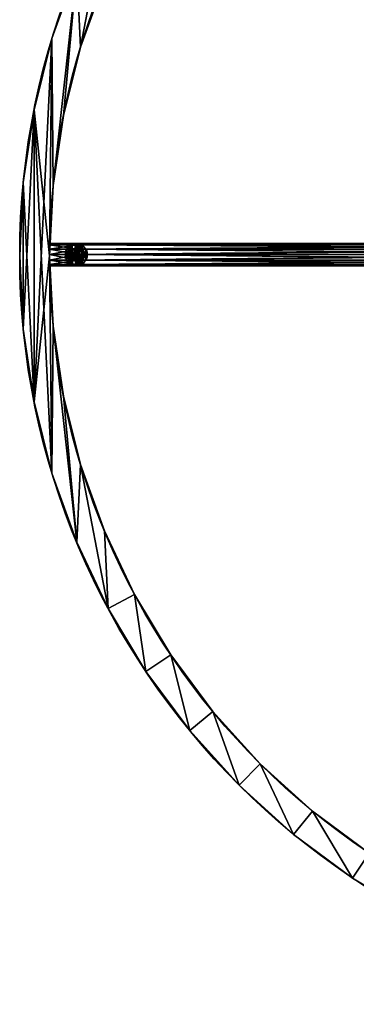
# Model space of a CAD drawing. Extents: x 3 to 943, y -1 to 199.
# Tile 1 of 256: x 3 to 48, y -1 to 131. Entities that reach past the tile are written whole.
import ezdxf

# ---------------------------------------------------------------- set-up
doc = ezdxf.new("R2010")
doc.units = 0
doc.layers.get('0').update_dxf_attribs({"color": 13, "linetype": 'CONTINUOUS'})

# ---------------------------------------------------------------- blocks, each defined once
blk = doc.blocks.new('GROUP_25')
for p, q in [((0.75, 2.8), (0.75, 2.8, 500)), ((1.5, 3), (1.5, 3, 500)), ((2.25, 2.8), (2.25, 2.8, 500)), ((0, 1.5), (0, 1.5, 500)), ((0.2, 2.25), (0.2, 2.25, 500)), ((2.8, 2.25), (2.8, 2.25, 500)), ((3, 1.5), (3, 1.5, 500)), ((0.2, 0.75), (0.2, 0.75, 500)), ((0.75, 0.2), (0.75, 0.2, 500)), ((1.5, 0), (1.5, 0, 500)), ((2.25, 0.2), (2.25, 0.2, 500)), ((2.8, 0.75), (2.8, 0.75, 500))]:
    blk.add_line(p, q)
at = {"extrusion": (0, 0, -1)}
for centre in [(-1.5, 1.5, -500), (-1.5, 1.5)]:
    blk.add_circle(centre, 1.5, dxfattribs=at)
mesh = blk.add_polyface()
corners = [(0.2, 2.25), (0.2, 0.75), (0, 1.5), (0.75, 2.8), (0.75, 0.2), (1.5, 3), (1.5, 0), (2.25, 2.8), (2.25, 0.2), (2.8, 2.25), (2.8, 0.75), (3, 1.5)]
mesh.append_faces([[corners[k] for k in face] for face in [(0, 1, 2), (10, 9, 11)]], dxfattribs={"vtx0": -1})
mesh.append_faces([[corners[k] for k in face] for face in [(1, 3, 4), (4, 5, 6), (6, 7, 8), (8, 9, 10)]], dxfattribs={"vtx0": -1, "vtx1": -1})
mesh.append_faces([[corners[k] for k in face] for face in [(1, 0, 3), (4, 3, 5), (6, 5, 7), (8, 7, 9)]], dxfattribs={"vtx0": -1, "vtx2": -1})
mesh = blk.add_polyface()
corners = [(0.2, 0.75, 500), (0.2, 2.25, 500), (0, 1.5, 500), (0.75, 0.2, 500), (0.75, 2.8, 500), (1.5, 0, 500), (1.5, 3, 500), (2.25, 0.2, 500), (2.25, 2.8, 500), (2.8, 0.75, 500), (2.8, 2.25, 500), (3, 1.5, 500)]
mesh.append_faces([[corners[k] for k in face] for face in [(0, 1, 2), (10, 9, 11)]], dxfattribs={"vtx0": -1})
mesh.append_faces([[corners[k] for k in face] for face in [(1, 3, 4), (4, 5, 6), (6, 7, 8), (8, 9, 10)]], dxfattribs={"vtx0": -1, "vtx1": -1})
mesh.append_faces([[corners[k] for k in face] for face in [(1, 0, 3), (4, 3, 5), (6, 5, 7), (8, 7, 9)]], dxfattribs={"vtx0": -1, "vtx2": -1})
mesh = blk.add_polyface()
corners = [(0.75, 2.8, 500), (0.2, 2.25), (0.2, 2.25, 500), (0.75, 2.8)]
mesh.append_faces([[corners[k] for k in face] for face in [(0, 1, 2), (1, 0, 3)]], dxfattribs={"vtx0": -1})
mesh = blk.add_polyface()
corners = [(0.75, 2.8, 500), (1.5, 3), (0.75, 2.8), (1.5, 3, 500)]
mesh.append_faces([[corners[k] for k in face] for face in [(0, 1, 2), (1, 0, 3)]], dxfattribs={"vtx0": -1})
mesh = blk.add_polyface()
corners = [(1.5, 3, 500), (2.25, 2.8), (1.5, 3), (2.25, 2.8, 500)]
mesh.append_faces([[corners[k] for k in face] for face in [(0, 1, 2), (1, 0, 3)]], dxfattribs={"vtx0": -1})
mesh = blk.add_polyface()
corners = [(2.25, 2.8), (2.8, 2.25, 500), (2.8, 2.25), (2.25, 2.8, 500)]
mesh.append_faces([[corners[k] for k in face] for face in [(0, 1, 2), (1, 0, 3)]], dxfattribs={"vtx0": -1})
mesh = blk.add_polyface()
corners = [(0.2, 2.25, 500), (0, 1.5), (0, 1.5, 500), (0.2, 2.25)]
mesh.append_faces([[corners[k] for k in face] for face in [(0, 1, 2), (1, 0, 3)]], dxfattribs={"vtx0": -1})
mesh = blk.add_polyface()
corners = [(0, 1.5, 500), (0.2, 0.75), (0.2, 0.75, 500), (0, 1.5)]
mesh.append_faces([[corners[k] for k in face] for face in [(0, 1, 2), (1, 0, 3)]], dxfattribs={"vtx0": -1})
mesh = blk.add_polyface()
corners = [(2.8, 2.25), (3, 1.5, 500), (3, 1.5), (2.8, 2.25, 500)]
mesh.append_faces([[corners[k] for k in face] for face in [(0, 1, 2), (1, 0, 3)]], dxfattribs={"vtx0": -1})
mesh = blk.add_polyface()
corners = [(3, 1.5), (2.8, 0.75, 500), (2.8, 0.75), (3, 1.5, 500)]
mesh.append_faces([[corners[k] for k in face] for face in [(0, 1, 2), (1, 0, 3)]], dxfattribs={"vtx0": -1})
mesh = blk.add_polyface()
corners = [(0.2, 0.75, 500), (0.75, 0.2), (0.75, 0.2, 500), (0.2, 0.75)]
mesh.append_faces([[corners[k] for k in face] for face in [(0, 1, 2), (1, 0, 3)]], dxfattribs={"vtx0": -1})
mesh = blk.add_polyface()
corners = [(1.5, 0, 500), (0.75, 0.2), (1.5, 0), (0.75, 0.2, 500)]
mesh.append_faces([[corners[k] for k in face] for face in [(0, 1, 2), (1, 0, 3)]], dxfattribs={"vtx0": -1})
mesh = blk.add_polyface()
corners = [(2.25, 0.2, 500), (1.5, 0), (2.25, 0.2), (1.5, 0, 500)]
mesh.append_faces([[corners[k] for k in face] for face in [(0, 1, 2), (1, 0, 3)]], dxfattribs={"vtx0": -1})
mesh = blk.add_polyface()
corners = [(2.8, 0.75), (2.25, 0.2, 500), (2.25, 0.2), (2.8, 0.75, 500)]
mesh.append_faces([[corners[k] for k in face] for face in [(0, 1, 2), (1, 0, 3)]], dxfattribs={"vtx0": -1})
blk = doc.blocks.new('COMPONENT_5')
at = {"xscale": 2.500000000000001, "yscale": 2.5, "zscale": 0.06800000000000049, "rotation": 360}
blk.add_blockref('GROUP_25', (10.33, -2.25, 47.84), dxfattribs=at)
at = {"extrusion": (-1, 3.15544e-31, -7.01934e-18), "xscale": 2.5, "yscale": 2.500000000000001, "zscale": 0.01833412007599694, "rotation": 90}
blk.add_blockref('GROUP_25', (2.25, 44.09, -14.33), dxfattribs=at)
at = {"extrusion": (-1, 0, -7.01934e-18), "xscale": 2.500000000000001, "yscale": 2.5, "zscale": 0.01833412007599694, "rotation": 90}
blk.add_blockref('GROUP_25', (2.25, 78.09, -14.33), dxfattribs=at)
at = {"extrusion": (-0.726464, 2.29232e-31, -0.687205), "xscale": 2.499999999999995, "yscale": 2.500000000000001, "zscale": 0.558594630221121, "rotation": 90}
blk.add_blockref('GROUP_25', (2.25, 46.4, -345.95), dxfattribs=at)
at = {"extrusion": (-0.978763, 3.08843e-31, 0.204995), "xscale": 2.5, "yscale": 2.500000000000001, "zscale": 0.4522442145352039, "rotation": 90}
blk.add_blockref('GROUP_25', (2.25, 46.01, -230.42), dxfattribs=at)
blk = doc.blocks.new('GROUP_23')
blk.add_blockref('COMPONENT_5', (1.43, 246.38, 114.83))
blk = doc.blocks.new('GROUP_1')
for p, q in [((4.31, 129.03), (4.31, 129.03, 4)), ((8.13, 127.87), (8.13, 127.87, 4)), ((1.92, 119.51), (1.92, 119.51, 4)), ((5.84, 118.73), (5.84, 118.73, 4)), ((0.48, 109.8), (0.48, 109.8, 4)), ((4.46, 109.41), (4.46, 109.41, 4)), ((0, 100), (0, 100, 4)), ((4, 100), (4, 100, 4)), ((0.48, 90.2), (0.48, 90.2, 4)), ((4.46, 90.59), (4.46, 90.59, 4)), ((1.92, 80.49), (1.92, 80.49, 4)), ((5.84, 81.27), (5.84, 81.27, 4)), ((8.13, 72.13), (8.13, 72.13, 4)), ((4.31, 70.97), (4.31, 70.97, 4)), ((11.31, 63.26), (11.31, 63.26, 4)), ((7.61, 61.73), (7.61, 61.73, 4)), ((15.34, 54.75), (15.34, 54.75, 4)), ((11.81, 52.86), (11.81, 52.86, 4)), ((20.18, 46.67), (20.18, 46.67, 4)), ((16.85, 44.44), (16.85, 44.44, 4)), ((25.79, 39.1), (25.79, 39.1, 4)), ((22.7, 36.56), (22.7, 36.56, 4)), ((32.12, 32.12), (32.12, 32.12, 4)), ((29.29, 29.29), (29.29, 29.29, 4)), ((39.1, 25.79), (39.1, 25.79, 4)), ((36.56, 22.7), (36.56, 22.7, 4)), ((44.44, 16.85), (44.44, 16.85, 4))]:
    blk.add_line(p, q)
for centre, radius in [((100, 100), 100), ((100, 100, 4), 100), ((100, 100), 96), ((100, 100, 4), 96)]:
    blk.add_circle(centre, radius)
mesh = blk.add_polyface()
corners = [(0.48, 109.8), (0.48, 90.2), (0, 100), (1.92, 119.51), (1.92, 80.49), (4.31, 129.03), (4, 100), (4.46, 109.41), (7.61, 138.27), (5.84, 118.73), (8.13, 127.87), (11.81, 147.14), (11.31, 136.74), (15.34, 145.25), (16.85, 155.56), (20.18, 153.33), (22.7, 163.44), (25.79, 160.9), (29.29, 170.71), (32.12, 167.88), (36.56, 177.3), (39.1, 174.21), (44.44, 183.15), (46.67, 179.82), (52.86, 188.19), (54.75, 184.66), (61.73, 192.39), (63.26, 188.69), (70.97, 195.69), (72.13, 191.87), (80.49, 198.08), (81.27, 194.16), (90.2, 199.52), (90.59, 195.54), (100, 200), (100, 196), (109.8, 199.52), (109.41, 195.54), (118.73, 194.16), (119.51, 198.08), (127.87, 191.87), (129.03, 195.69), (136.74, 188.69), (138.27, 192.39), (145.25, 184.66), (147.14, 188.19), (153.33, 179.82), (155.56, 183.15), (160.9, 174.21), (163.44, 177.3), (167.88, 167.88), (170.71, 170.71), (174.21, 160.9), (177.3, 163.44), (179.82, 153.33), (183.15, 155.56), (184.66, 145.25), (188.19, 147.14), (188.69, 136.74), (192.39, 138.27), (191.87, 127.87), (194.16, 118.73), (195.69, 129.03), (195.54, 109.41), (196, 100), (198.08, 119.51), (4.31, 70.97), (4.46, 90.59), (7.61, 61.73), (5.84, 81.27), (8.13, 72.13), (11.81, 52.86), (11.31, 63.26), (15.34, 54.75), (16.85, 44.44), (20.18, 46.67), (22.7, 36.56), (25.79, 39.1), (29.29, 29.29), (32.12, 32.12), (36.56, 22.7), (39.1, 25.79), (44.44, 16.85), (46.67, 20.18), (52.86, 11.81), (54.75, 15.34), (61.73, 7.61), (63.26, 11.31), (70.97, 4.31), (72.13, 8.13), (80.49, 1.92), (81.27, 5.84), (90.2, 0.48), (90.59, 4.46), (100, 0), (100, 4), (109.8, 0.48), (109.41, 4.46), (118.73, 5.84), (119.51, 1.92), (127.87, 8.13), (129.03, 4.31), (136.74, 11.31), (138.27, 7.61), (145.25, 15.34), (147.14, 11.81), (153.33, 20.18), (155.56, 16.85), (160.9, 25.79), (163.44, 22.7), (167.88, 32.12), (170.71, 29.29), (174.21, 39.1), (177.3, 36.56), (179.82, 46.67), (183.15, 44.44), (184.66, 54.75), (188.19, 52.86), (188.69, 63.26), (192.39, 61.73), (191.87, 72.13), (194.16, 81.27), (195.69, 70.97), (195.54, 90.59), (198.08, 80.49), (199.52, 109.8), (199.52, 90.2), (200, 100)]
mesh.append_faces([[corners[k] for k in face] for face in [(0, 1, 2), (126, 125, 127)]], dxfattribs={"vtx0": -1})
mesh.append_faces([[corners[k] for k in face] for face in [(1, 3, 4), (6, 5, 7), (7, 8, 9), (9, 8, 10), (10, 11, 12), (12, 11, 13), (13, 14, 15), (15, 16, 17), (17, 18, 19), (19, 20, 21), (21, 22, 23), (23, 24, 25), (25, 26, 27), (27, 28, 29), (29, 30, 31), (31, 32, 33), (33, 34, 35), (35, 36, 37), (37, 36, 38), (38, 39, 40), (40, 41, 42), (42, 43, 44), (44, 45, 46), (46, 47, 48), (48, 49, 50), (50, 51, 52), (52, 53, 54), (54, 55, 56), (56, 57, 58), (58, 59, 60), (60, 59, 61), (61, 62, 63), (63, 62, 64), (66, 67, 68), (68, 70, 71), (71, 73, 74), (74, 75, 76), (76, 77, 78), (78, 79, 80), (80, 81, 82), (82, 83, 84), (84, 85, 86), (86, 87, 88), (88, 89, 90), (90, 91, 92), (92, 93, 94), (94, 95, 96), (96, 98, 99), (99, 100, 101), (101, 102, 103), (103, 104, 105), (105, 106, 107), (107, 108, 109), (109, 110, 111), (111, 112, 113), (113, 114, 115), (115, 116, 117), (117, 118, 119), (119, 121, 122), (122, 64, 124), (124, 125, 126)]], dxfattribs={"vtx0": -1, "vtx1": -1})
mesh.append_faces([[corners[k] for k in face] for face in [(4, 5, 6), (124, 64, 65)]], dxfattribs={"vtx0": -1, "vtx1": -1, "vtx2": -1})
mesh.append_faces([[corners[k] for k in face] for face in [(1, 0, 3), (4, 3, 5), (7, 5, 8), (10, 8, 11), (13, 11, 14), (15, 14, 16), (17, 16, 18), (19, 18, 20), (21, 20, 22), (23, 22, 24), (25, 24, 26), (27, 26, 28), (29, 28, 30), (31, 30, 32), (33, 32, 34), (35, 34, 36), (38, 36, 39), (40, 39, 41), (42, 41, 43), (44, 43, 45), (46, 45, 47), (48, 47, 49), (50, 49, 51), (52, 51, 53), (54, 53, 55), (56, 55, 57), (58, 57, 59), (61, 59, 62), (64, 62, 65), (6, 66, 4), (66, 6, 67), (68, 67, 69), (68, 69, 70), (71, 70, 72), (71, 72, 73), (74, 73, 75), (76, 75, 77), (78, 77, 79), (80, 79, 81), (82, 81, 83), (84, 83, 85), (86, 85, 87), (88, 87, 89), (90, 89, 91), (92, 91, 93), (94, 93, 95), (96, 95, 97), (96, 97, 98), (99, 98, 100), (101, 100, 102), (103, 102, 104), (105, 104, 106), (107, 106, 108), (109, 108, 110), (111, 110, 112), (113, 112, 114), (115, 114, 116), (117, 116, 118), (119, 118, 120), (119, 120, 121), (122, 121, 123), (122, 123, 64), (124, 65, 125)]], dxfattribs={"vtx0": -1, "vtx2": -1})
mesh = blk.add_polyface()
corners = [(0.48, 90.2, 4), (0.48, 109.8, 4), (0, 100, 4), (1.92, 80.49, 4), (1.92, 119.51, 4), (4.31, 70.97, 4), (4, 100, 4), (4.46, 90.59, 4), (7.61, 61.73, 4), (5.84, 81.27, 4), (8.13, 72.13, 4), (11.81, 52.86, 4), (11.31, 63.26, 4), (15.34, 54.75, 4), (16.85, 44.44, 4), (20.18, 46.67, 4), (22.7, 36.56, 4), (25.79, 39.1, 4), (29.29, 29.29, 4), (32.12, 32.12, 4), (36.56, 22.7, 4), (39.1, 25.79, 4), (44.44, 16.85, 4), (46.67, 20.18, 4), (52.86, 11.81, 4), (54.75, 15.34, 4), (61.73, 7.61, 4), (63.26, 11.31, 4), (70.97, 4.31, 4), (72.13, 8.13, 4), (80.49, 1.92, 4), (81.27, 5.84, 4), (90.2, 0.48, 4), (90.59, 4.46, 4), (100, 0, 4), (100, 4, 4), (109.8, 0.48, 4), (109.41, 4.46, 4), (118.73, 5.84, 4), (119.51, 1.92, 4), (127.87, 8.13, 4), (129.03, 4.31, 4), (136.74, 11.31, 4), (138.27, 7.61, 4), (145.25, 15.34, 4), (147.14, 11.81, 4), (153.33, 20.18, 4), (155.56, 16.85, 4), (160.9, 25.79, 4), (163.44, 22.7, 4), (167.88, 32.12, 4), (170.71, 29.29, 4), (174.21, 39.1, 4), (177.3, 36.56, 4), (179.82, 46.67, 4), (183.15, 44.44, 4), (184.66, 54.75, 4), (188.19, 52.86, 4), (188.69, 63.26, 4), (192.39, 61.73, 4), (191.87, 72.13, 4), (194.16, 81.27, 4), (195.69, 70.97, 4), (195.54, 90.59, 4), (196, 100, 4), (198.08, 80.49, 4), (4.31, 129.03, 4), (4.46, 109.41, 4), (7.61, 138.27, 4), (5.84, 118.73, 4), (8.13, 127.87, 4), (11.81, 147.14, 4), (11.31, 136.74, 4), (15.34, 145.25, 4), (16.85, 155.56, 4), (20.18, 153.33, 4), (22.7, 163.44, 4), (25.79, 160.9, 4), (29.29, 170.71, 4), (32.12, 167.88, 4), (36.56, 177.3, 4), (39.1, 174.21, 4), (44.44, 183.15, 4), (46.67, 179.82, 4), (52.86, 188.19, 4), (54.75, 184.66, 4), (61.73, 192.39, 4), (63.26, 188.69, 4), (70.97, 195.69, 4), (72.13, 191.87, 4), (80.49, 198.08, 4), (81.27, 194.16, 4), (90.2, 199.52, 4), (90.59, 195.54, 4), (100, 200, 4), (100, 196, 4), (109.41, 195.54, 4), (109.8, 199.52, 4), (118.73, 194.16, 4), (119.51, 198.08, 4), (127.87, 191.87, 4), (129.03, 195.69, 4), (136.74, 188.69, 4), (138.27, 192.39, 4), (145.25, 184.66, 4), (147.14, 188.19, 4), (153.33, 179.82, 4), (155.56, 183.15, 4), (160.9, 174.21, 4), (163.44, 177.3, 4), (167.88, 167.88, 4), (170.71, 170.71, 4), (174.21, 160.9, 4), (177.3, 163.44, 4), (179.82, 153.33, 4), (183.15, 155.56, 4), (184.66, 145.25, 4), (188.19, 147.14, 4), (188.69, 136.74, 4), (192.39, 138.27, 4), (191.87, 127.87, 4), (194.16, 118.73, 4), (195.69, 129.03, 4), (195.54, 109.41, 4), (198.08, 119.51, 4), (199.52, 90.2, 4), (199.52, 109.8, 4), (200, 100, 4)]
mesh.append_faces([[corners[k] for k in face] for face in [(0, 1, 2), (126, 125, 127)]], dxfattribs={"vtx0": -1})
mesh.append_faces([[corners[k] for k in face] for face in [(1, 3, 4), (6, 5, 7), (7, 8, 9), (9, 8, 10), (10, 11, 12), (12, 11, 13), (13, 14, 15), (15, 16, 17), (17, 18, 19), (19, 20, 21), (21, 22, 23), (23, 24, 25), (25, 26, 27), (27, 28, 29), (29, 30, 31), (31, 32, 33), (33, 34, 35), (35, 36, 37), (37, 36, 38), (38, 39, 40), (40, 41, 42), (42, 43, 44), (44, 45, 46), (46, 47, 48), (48, 49, 50), (50, 51, 52), (52, 53, 54), (54, 55, 56), (56, 57, 58), (58, 59, 60), (60, 59, 61), (61, 62, 63), (63, 62, 64), (66, 67, 68), (68, 70, 71), (71, 73, 74), (74, 75, 76), (76, 77, 78), (78, 79, 80), (80, 81, 82), (82, 83, 84), (84, 85, 86), (86, 87, 88), (88, 89, 90), (90, 91, 92), (92, 93, 94), (94, 96, 97), (97, 98, 99), (99, 100, 101), (101, 102, 103), (103, 104, 105), (105, 106, 107), (107, 108, 109), (109, 110, 111), (111, 112, 113), (113, 114, 115), (115, 116, 117), (117, 118, 119), (119, 121, 122), (122, 64, 124), (124, 125, 126)]], dxfattribs={"vtx0": -1, "vtx1": -1})
mesh.append_faces([[corners[k] for k in face] for face in [(4, 5, 6), (124, 64, 65)]], dxfattribs={"vtx0": -1, "vtx1": -1, "vtx2": -1})
mesh.append_faces([[corners[k] for k in face] for face in [(1, 0, 3), (4, 3, 5), (7, 5, 8), (10, 8, 11), (13, 11, 14), (15, 14, 16), (17, 16, 18), (19, 18, 20), (21, 20, 22), (23, 22, 24), (25, 24, 26), (27, 26, 28), (29, 28, 30), (31, 30, 32), (33, 32, 34), (35, 34, 36), (38, 36, 39), (40, 39, 41), (42, 41, 43), (44, 43, 45), (46, 45, 47), (48, 47, 49), (50, 49, 51), (52, 51, 53), (54, 53, 55), (56, 55, 57), (58, 57, 59), (61, 59, 62), (64, 62, 65), (6, 66, 4), (66, 6, 67), (68, 67, 69), (68, 69, 70), (71, 70, 72), (71, 72, 73), (74, 73, 75), (76, 75, 77), (78, 77, 79), (80, 79, 81), (82, 81, 83), (84, 83, 85), (86, 85, 87), (88, 87, 89), (90, 89, 91), (92, 91, 93), (94, 93, 95), (94, 95, 96), (97, 96, 98), (99, 98, 100), (101, 100, 102), (103, 102, 104), (105, 104, 106), (107, 106, 108), (109, 108, 110), (111, 110, 112), (113, 112, 114), (115, 114, 116), (117, 116, 118), (119, 118, 120), (119, 120, 121), (122, 121, 123), (122, 123, 64), (124, 65, 125)]], dxfattribs={"vtx0": -1, "vtx2": -1})
mesh = blk.add_polyface()
corners = [(7.61, 138.27, 4), (4.31, 129.03), (4.31, 129.03, 4), (7.61, 138.27)]
mesh.append_faces([[corners[k] for k in face] for face in [(0, 1, 2), (1, 0, 3)]], dxfattribs={"vtx0": -1})
mesh = blk.add_polyface()
corners = [(11.31, 136.74), (8.13, 127.87, 4), (8.13, 127.87), (11.31, 136.74, 4)]
mesh.append_faces([[corners[k] for k in face] for face in [(0, 1, 2), (1, 0, 3)]], dxfattribs={"vtx0": -1})
mesh = blk.add_polyface()
corners = [(4.31, 129.03, 4), (1.92, 119.51), (1.92, 119.51, 4), (4.31, 129.03)]
mesh.append_faces([[corners[k] for k in face] for face in [(0, 1, 2), (1, 0, 3)]], dxfattribs={"vtx0": -1})
mesh = blk.add_polyface()
corners = [(8.13, 127.87), (5.84, 118.73, 4), (5.84, 118.73), (8.13, 127.87, 4)]
mesh.append_faces([[corners[k] for k in face] for face in [(0, 1, 2), (1, 0, 3)]], dxfattribs={"vtx0": -1})
mesh = blk.add_polyface()
corners = [(1.92, 119.51, 4), (0.48, 109.8), (0.48, 109.8, 4), (1.92, 119.51)]
mesh.append_faces([[corners[k] for k in face] for face in [(0, 1, 2), (1, 0, 3)]], dxfattribs={"vtx0": -1})
mesh = blk.add_polyface()
corners = [(5.84, 118.73), (4.46, 109.41, 4), (4.46, 109.41), (5.84, 118.73, 4)]
mesh.append_faces([[corners[k] for k in face] for face in [(0, 1, 2), (1, 0, 3)]], dxfattribs={"vtx0": -1})
mesh = blk.add_polyface()
corners = [(0.48, 109.8, 4), (0, 100), (0, 100, 4), (0.48, 109.8)]
mesh.append_faces([[corners[k] for k in face] for face in [(0, 1, 2), (1, 0, 3)]], dxfattribs={"vtx0": -1})
mesh = blk.add_polyface()
corners = [(4.46, 109.41), (4, 100, 4), (4, 100), (4.46, 109.41, 4)]
mesh.append_faces([[corners[k] for k in face] for face in [(0, 1, 2), (1, 0, 3)]], dxfattribs={"vtx0": -1})
mesh = blk.add_polyface()
corners = [(0, 100, 4), (0.48, 90.2), (0.48, 90.2, 4), (0, 100)]
mesh.append_faces([[corners[k] for k in face] for face in [(0, 1, 2), (1, 0, 3)]], dxfattribs={"vtx0": -1})
mesh = blk.add_polyface()
corners = [(4, 100), (4.46, 90.59, 4), (4.46, 90.59), (4, 100, 4)]
mesh.append_faces([[corners[k] for k in face] for face in [(0, 1, 2), (1, 0, 3)]], dxfattribs={"vtx0": -1})
mesh = blk.add_polyface()
corners = [(0.48, 90.2, 4), (1.92, 80.49), (1.92, 80.49, 4), (0.48, 90.2)]
mesh.append_faces([[corners[k] for k in face] for face in [(0, 1, 2), (1, 0, 3)]], dxfattribs={"vtx0": -1})
mesh = blk.add_polyface()
corners = [(4.46, 90.59), (5.84, 81.27, 4), (5.84, 81.27), (4.46, 90.59, 4)]
mesh.append_faces([[corners[k] for k in face] for face in [(0, 1, 2), (1, 0, 3)]], dxfattribs={"vtx0": -1})
mesh = blk.add_polyface()
corners = [(1.92, 80.49, 4), (4.31, 70.97), (4.31, 70.97, 4), (1.92, 80.49)]
mesh.append_faces([[corners[k] for k in face] for face in [(0, 1, 2), (1, 0, 3)]], dxfattribs={"vtx0": -1})
mesh = blk.add_polyface()
corners = [(5.84, 81.27), (8.13, 72.13, 4), (8.13, 72.13), (5.84, 81.27, 4)]
mesh.append_faces([[corners[k] for k in face] for face in [(0, 1, 2), (1, 0, 3)]], dxfattribs={"vtx0": -1})
mesh = blk.add_polyface()
corners = [(8.13, 72.13), (11.31, 63.26, 4), (11.31, 63.26), (8.13, 72.13, 4)]
mesh.append_faces([[corners[k] for k in face] for face in [(0, 1, 2), (1, 0, 3)]], dxfattribs={"vtx0": -1})
mesh = blk.add_polyface()
corners = [(4.31, 70.97, 4), (7.61, 61.73), (7.61, 61.73, 4), (4.31, 70.97)]
mesh.append_faces([[corners[k] for k in face] for face in [(0, 1, 2), (1, 0, 3)]], dxfattribs={"vtx0": -1})
mesh = blk.add_polyface()
corners = [(11.31, 63.26), (15.34, 54.75, 4), (15.34, 54.75), (11.31, 63.26, 4)]
mesh.append_faces([[corners[k] for k in face] for face in [(0, 1, 2), (1, 0, 3)]], dxfattribs={"vtx0": -1})
mesh = blk.add_polyface()
corners = [(7.61, 61.73, 4), (11.81, 52.86), (11.81, 52.86, 4), (7.61, 61.73)]
mesh.append_faces([[corners[k] for k in face] for face in [(0, 1, 2), (1, 0, 3)]], dxfattribs={"vtx0": -1})
mesh = blk.add_polyface()
corners = [(15.34, 54.75), (20.18, 46.67, 4), (20.18, 46.67), (15.34, 54.75, 4)]
mesh.append_faces([[corners[k] for k in face] for face in [(0, 1, 2), (1, 0, 3)]], dxfattribs={"vtx0": -1})
mesh = blk.add_polyface()
corners = [(11.81, 52.86, 4), (16.85, 44.44), (16.85, 44.44, 4), (11.81, 52.86)]
mesh.append_faces([[corners[k] for k in face] for face in [(0, 1, 2), (1, 0, 3)]], dxfattribs={"vtx0": -1})
mesh = blk.add_polyface()
corners = [(20.18, 46.67), (25.79, 39.1, 4), (25.79, 39.1), (20.18, 46.67, 4)]
mesh.append_faces([[corners[k] for k in face] for face in [(0, 1, 2), (1, 0, 3)]], dxfattribs={"vtx0": -1})
mesh = blk.add_polyface()
corners = [(16.85, 44.44, 4), (22.7, 36.56), (22.7, 36.56, 4), (16.85, 44.44)]
mesh.append_faces([[corners[k] for k in face] for face in [(0, 1, 2), (1, 0, 3)]], dxfattribs={"vtx0": -1})
mesh = blk.add_polyface()
corners = [(25.79, 39.1), (32.12, 32.12, 4), (32.12, 32.12), (25.79, 39.1, 4)]
mesh.append_faces([[corners[k] for k in face] for face in [(0, 1, 2), (1, 0, 3)]], dxfattribs={"vtx0": -1})
mesh = blk.add_polyface()
corners = [(22.7, 36.56, 4), (29.29, 29.29), (29.29, 29.29, 4), (22.7, 36.56)]
mesh.append_faces([[corners[k] for k in face] for face in [(0, 1, 2), (1, 0, 3)]], dxfattribs={"vtx0": -1})
mesh = blk.add_polyface()
corners = [(32.12, 32.12, 4), (39.1, 25.79), (32.12, 32.12), (39.1, 25.79, 4)]
mesh.append_faces([[corners[k] for k in face] for face in [(0, 1, 2), (1, 0, 3)]], dxfattribs={"vtx0": -1})
mesh = blk.add_polyface()
corners = [(36.56, 22.7, 4), (29.29, 29.29), (36.56, 22.7), (29.29, 29.29, 4)]
mesh.append_faces([[corners[k] for k in face] for face in [(0, 1, 2), (1, 0, 3)]], dxfattribs={"vtx0": -1})
mesh = blk.add_polyface()
corners = [(39.1, 25.79, 4), (46.67, 20.18), (39.1, 25.79), (46.67, 20.18, 4)]
mesh.append_faces([[corners[k] for k in face] for face in [(0, 1, 2), (1, 0, 3)]], dxfattribs={"vtx0": -1})
mesh = blk.add_polyface()
corners = [(44.44, 16.85, 4), (36.56, 22.7), (44.44, 16.85), (36.56, 22.7, 4)]
mesh.append_faces([[corners[k] for k in face] for face in [(0, 1, 2), (1, 0, 3)]], dxfattribs={"vtx0": -1})
mesh = blk.add_polyface()
corners = [(52.86, 11.81, 4), (44.44, 16.85), (52.86, 11.81), (44.44, 16.85, 4)]
mesh.append_faces([[corners[k] for k in face] for face in [(0, 1, 2), (1, 0, 3)]], dxfattribs={"vtx0": -1})
blk = doc.blocks.new('GROUP_14')
for p, q in [((4.31, 129.03), (4.31, 129.03, 67)), ((1.92, 119.51), (1.92, 119.51, 67)), ((0.48, 109.8), (0.48, 109.8, 67)), ((0, 100), (0, 100, 67)), ((0.48, 90.2), (0.48, 90.2, 67)), ((1.92, 80.49), (1.92, 80.49, 67)), ((4.31, 70.97), (4.31, 70.97, 67)), ((7.61, 61.73), (7.61, 61.73, 67)), ((11.81, 52.86), (11.81, 52.86, 67)), ((16.85, 44.44), (16.85, 44.44, 67)), ((22.7, 36.56), (22.7, 36.56, 67)), ((29.29, 29.29), (29.29, 29.29, 67)), ((36.56, 22.7), (36.56, 22.7, 67)), ((44.44, 16.85), (44.44, 16.85, 67))]:
    blk.add_line(p, q)
for centre in [(100, 100), (100, 100, 67)]:
    blk.add_circle(centre, 100)
mesh = blk.add_polyface()
corners = [(7.61, 138.27, 67), (4.31, 129.03), (4.31, 129.03, 67), (7.61, 138.27)]
mesh.append_faces([[corners[k] for k in face] for face in [(0, 1, 2), (1, 0, 3)]], dxfattribs={"vtx0": -1})
mesh = blk.add_polyface()
corners = [(4.31, 129.03, 67), (1.92, 119.51), (1.92, 119.51, 67), (4.31, 129.03)]
mesh.append_faces([[corners[k] for k in face] for face in [(0, 1, 2), (1, 0, 3)]], dxfattribs={"vtx0": -1})
mesh = blk.add_polyface()
corners = [(1.92, 119.51, 67), (0.48, 109.8), (0.48, 109.8, 67), (1.92, 119.51)]
mesh.append_faces([[corners[k] for k in face] for face in [(0, 1, 2), (1, 0, 3)]], dxfattribs={"vtx0": -1})
mesh = blk.add_polyface()
corners = [(0.48, 109.8, 67), (0, 100), (0, 100, 67), (0.48, 109.8)]
mesh.append_faces([[corners[k] for k in face] for face in [(0, 1, 2), (1, 0, 3)]], dxfattribs={"vtx0": -1})
mesh = blk.add_polyface()
corners = [(0, 100, 67), (0.48, 90.2), (0.48, 90.2, 67), (0, 100)]
mesh.append_faces([[corners[k] for k in face] for face in [(0, 1, 2), (1, 0, 3)]], dxfattribs={"vtx0": -1})
mesh = blk.add_polyface()
corners = [(0.48, 90.2, 67), (1.92, 80.49), (1.92, 80.49, 67), (0.48, 90.2)]
mesh.append_faces([[corners[k] for k in face] for face in [(0, 1, 2), (1, 0, 3)]], dxfattribs={"vtx0": -1})
mesh = blk.add_polyface()
corners = [(1.92, 80.49, 67), (4.31, 70.97), (4.31, 70.97, 67), (1.92, 80.49)]
mesh.append_faces([[corners[k] for k in face] for face in [(0, 1, 2), (1, 0, 3)]], dxfattribs={"vtx0": -1})
mesh = blk.add_polyface()
corners = [(4.31, 70.97, 67), (7.61, 61.73), (7.61, 61.73, 67), (4.31, 70.97)]
mesh.append_faces([[corners[k] for k in face] for face in [(0, 1, 2), (1, 0, 3)]], dxfattribs={"vtx0": -1})
mesh = blk.add_polyface()
corners = [(7.61, 61.73, 67), (11.81, 52.86), (11.81, 52.86, 67), (7.61, 61.73)]
mesh.append_faces([[corners[k] for k in face] for face in [(0, 1, 2), (1, 0, 3)]], dxfattribs={"vtx0": -1})
mesh = blk.add_polyface()
corners = [(11.81, 52.86, 67), (16.85, 44.44), (16.85, 44.44, 67), (11.81, 52.86)]
mesh.append_faces([[corners[k] for k in face] for face in [(0, 1, 2), (1, 0, 3)]], dxfattribs={"vtx0": -1})
mesh = blk.add_polyface()
corners = [(16.85, 44.44, 67), (22.7, 36.56), (22.7, 36.56, 67), (16.85, 44.44)]
mesh.append_faces([[corners[k] for k in face] for face in [(0, 1, 2), (1, 0, 3)]], dxfattribs={"vtx0": -1})
mesh = blk.add_polyface()
corners = [(22.7, 36.56, 67), (29.29, 29.29), (29.29, 29.29, 67), (22.7, 36.56)]
mesh.append_faces([[corners[k] for k in face] for face in [(0, 1, 2), (1, 0, 3)]], dxfattribs={"vtx0": -1})
mesh = blk.add_polyface()
corners = [(36.56, 22.7, 67), (29.29, 29.29), (36.56, 22.7), (29.29, 29.29, 67)]
mesh.append_faces([[corners[k] for k in face] for face in [(0, 1, 2), (1, 0, 3)]], dxfattribs={"vtx0": -1})
mesh = blk.add_polyface()
corners = [(44.44, 16.85, 67), (36.56, 22.7), (44.44, 16.85), (36.56, 22.7, 67)]
mesh.append_faces([[corners[k] for k in face] for face in [(0, 1, 2), (1, 0, 3)]], dxfattribs={"vtx0": -1})
mesh = blk.add_polyface()
corners = [(52.86, 11.81, 67), (44.44, 16.85), (52.86, 11.81), (44.44, 16.85, 67)]
mesh.append_faces([[corners[k] for k in face] for face in [(0, 1, 2), (1, 0, 3)]], dxfattribs={"vtx0": -1})
blk = doc.blocks.new('COMPONENT_9')
for name, p in [('GROUP_1', (0, 0)), ('GROUP_14', (0, 0, 89)), ('GROUP_1', (0, 0, 156)), ('GROUP_1', (0, 0, 71)), ('GROUP_14', (0, 0, 4)), ('GROUP_1', (0, 0, 85))]:
    blk.add_blockref(name, p)
at = {"xscale": 0.4000000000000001, "yscale": 0.4000000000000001, "zscale": 0.4000000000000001}
blk.add_blockref('GROUP_23', (1.36, 1.01, 8.23), dxfattribs=at)
blk = doc.blocks.new('GROUP_2')
blk.add_blockref('COMPONENT_9', (0, 0))

msp = doc.modelspace()

# ---------------------------------------------------------------- block references
msp.add_blockref('GROUP_2', (2.92, -0.56, 4.66))

doc.saveas('drawing.dxf')
